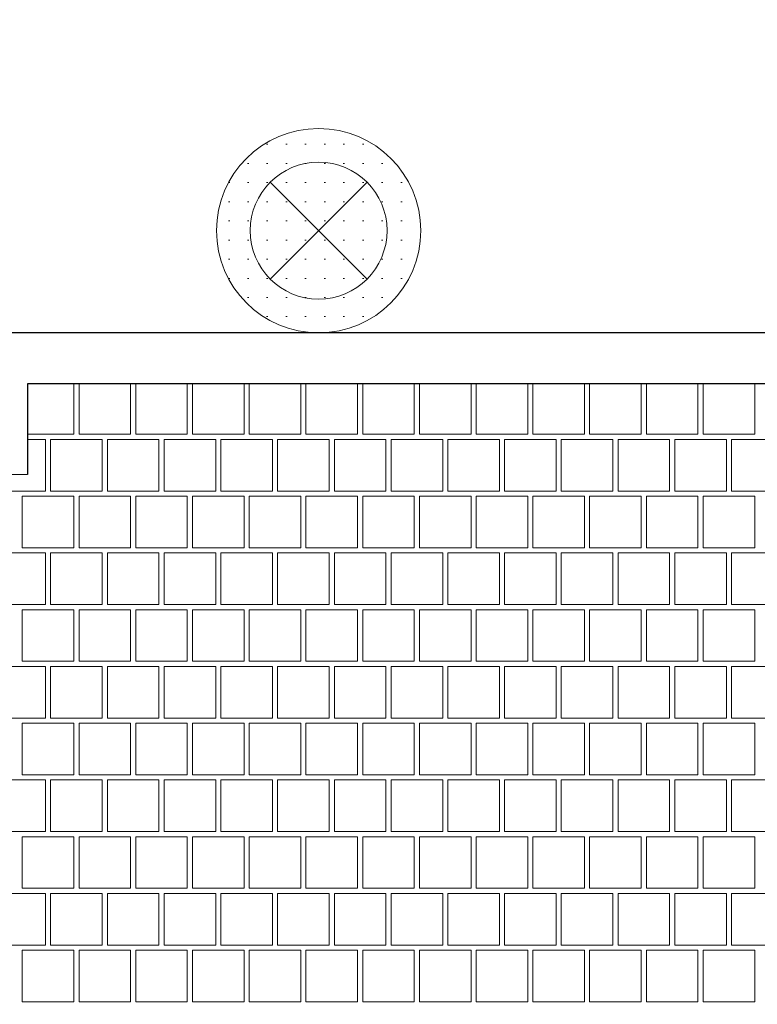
# Model space of a CAD drawing. Header units: millimetres. Extents: x -126271 to -88962, y -179170 to 5194.
# Tile 63 of 66: x -123935 to -122491, y -90371 to -88444. Entities that reach past the tile are written whole.
import ezdxf

# ---------------------------------------------------------------- set-up
doc = ezdxf.new("R2010")
doc.units = ezdxf.units.MM
doc.header["$MEASUREMENT"] = 0
doc.layers.add('Nowe_2D - Rysunki i Obrazki_Nr_pióra__105', color=7, linetype='Continuous', lineweight=13, true_color=0xcccccc)
doc.layers.add('Nowe_2D - Rysunki i Obrazki_Nr_pióra__61', color=7, linetype='Continuous', lineweight=18, true_color=0x6a6a6a)
doc.layers.add('Nowe_2D - Rysunki i Obrazki_Nr_pióra__22', color=8, linetype='Continuous', lineweight=25)
doc.layers.add('Nowe_Wnętrze - Umeblowanie_Nr_pióra__2', color=8, linetype='Continuous', lineweight=15)
doc.layers.add('Nowe_Wnętrze - Umeblowanie', color=7, linetype='Continuous')

# ---------------------------------------------------------------- blocks, each defined once
blk = doc.blocks.new('*X78')
at = {"layer": 'Nowe_2D - Rysunki i Obrazki_Nr_pióra__105', "color": 254, "linetype": 'Continuous', "lineweight": 13, "true_color": 0xcccccc}
for p, q in [((-123828.8, -89255.3), (-123828.8, -89156.6)), ((-123818.7, -89255.3), (-123818.7, -89156.6)), ((-123717.7, -89255.3), (-123717.7, -89156.6)), ((-123707.6, -89156.6), (-123707.6, -89255.3)), ((-123606.6, -89255.3), (-123606.6, -89156.6)), ((-123596.5, -89255.3), (-123596.5, -89156.6)), ((-123495.5, -89255.3), (-123495.5, -89156.6)), ((-123485.4, -89156.6), (-123485.4, -89255.3)), ((-123384.4, -89255.3), (-123384.4, -89156.6)), ((-123374.3, -89255.3), (-123374.3, -89156.6)), ((-123273.3, -89255.3), (-123273.3, -89156.6)), ((-123263.2, -89156.6), (-123263.2, -89255.3)), ((-123162.2, -89255.3), (-123162.2, -89156.6)), ((-123152.1, -89255.3), (-123152.1, -89156.6)), ((-123051.1, -89255.3), (-123051.1, -89156.6)), ((-123041, -89156.6), (-123041, -89255.3)), ((-122940, -89255.3), (-122940, -89156.6)), ((-122929.9, -89255.3), (-122929.9, -89156.6)), ((-122828.9, -89255.3), (-122828.9, -89156.6)), ((-122818.8, -89156.6), (-122818.8, -89255.3)), ((-122717.8, -89255.3), (-122717.8, -89156.6)), ((-122707.7, -89255.3), (-122707.7, -89156.6)), ((-122606.7, -89255.3), (-122606.7, -89156.6)), ((-122596.6, -89156.6), (-122596.6, -89255.3)), ((-122495.6, -89255.3), (-122495.6, -89156.6)), ((-123919.5, -89255.3), (-123828.8, -89255.3)), ((-123884.3, -89265.4), (-123919.5, -89265.4)), ((-123884.3, -89366.4), (-123884.3, -89265.4)), ((-123773.2, -89265.4), (-123874.2, -89265.4)), ((-123874.2, -89265.4), (-123874.2, -89366.4)), ((-123768.2, -89255.3), (-123818.7, -89255.3)), ((-123773.2, -89366.4), (-123773.2, -89265.4)), ((-123768.2, -89255.3), (-123717.7, -89255.3)), ((-123662.1, -89265.4), (-123763.1, -89265.4)), ((-123763.1, -89265.4), (-123763.1, -89366.4)), ((-123707.6, -89255.3), (-123606.6, -89255.3)), ((-123662.1, -89366.4), (-123662.1, -89265.4)), ((-123551, -89265.4), (-123652, -89265.4)), ((-123652, -89265.4), (-123652, -89366.4)), ((-123546, -89255.3), (-123596.5, -89255.3)), ((-123551, -89366.4), (-123551, -89265.4)), ((-123546, -89255.3), (-123495.5, -89255.3)), ((-123439.9, -89265.4), (-123540.9, -89265.4)), ((-123540.9, -89265.4), (-123540.9, -89366.4)), ((-123485.4, -89255.3), (-123384.4, -89255.3)), ((-123439.9, -89366.4), (-123439.9, -89265.4)), ((-123328.8, -89265.4), (-123429.8, -89265.4)), ((-123429.8, -89265.4), (-123429.8, -89366.4)), ((-123323.8, -89255.3), (-123374.3, -89255.3)), ((-123328.8, -89366.4), (-123328.8, -89265.4)), ((-123323.8, -89255.3), (-123273.3, -89255.3)), ((-123217.7, -89265.4), (-123318.7, -89265.4)), ((-123318.7, -89265.4), (-123318.7, -89366.4)), ((-123263.2, -89255.3), (-123162.2, -89255.3)), ((-123217.7, -89366.4), (-123217.7, -89265.4)), ((-123106.6, -89265.4), (-123207.6, -89265.4)), ((-123207.6, -89265.4), (-123207.6, -89366.4)), ((-123101.6, -89255.3), (-123152.1, -89255.3)), ((-123106.6, -89366.4), (-123106.6, -89265.4)), ((-123101.6, -89255.3), (-123051.1, -89255.3)), ((-122995.5, -89265.4), (-123096.5, -89265.4)), ((-123096.5, -89265.4), (-123096.5, -89366.4)), ((-123041, -89255.3), (-122940, -89255.3)), ((-122995.5, -89366.4), (-122995.5, -89265.4)), ((-122884.4, -89265.4), (-122985.4, -89265.4)), ((-122985.4, -89265.4), (-122985.4, -89366.4)), ((-122879.4, -89255.3), (-122929.9, -89255.3)), ((-122884.4, -89366.4), (-122884.4, -89265.4)), ((-122879.4, -89255.3), (-122828.9, -89255.3)), ((-122773.3, -89265.4), (-122874.3, -89265.4)), ((-122874.3, -89265.4), (-122874.3, -89366.4)), ((-122818.8, -89255.3), (-122717.8, -89255.3)), ((-122773.3, -89366.4), (-122773.3, -89265.4)), ((-122662.2, -89265.4), (-122763.2, -89265.4)), ((-122763.2, -89265.4), (-122763.2, -89366.4)), ((-122657.2, -89255.3), (-122707.7, -89255.3)), ((-122662.2, -89366.4), (-122662.2, -89265.4)), ((-122657.2, -89255.3), (-122606.7, -89255.3)), ((-122551.1, -89265.4), (-122652.1, -89265.4)), ((-122652.1, -89265.4), (-122652.1, -89366.4)), ((-122596.6, -89255.3), (-122495.6, -89255.3)), ((-122551.1, -89366.4), (-122551.1, -89265.4)), ((-122440, -89265.4), (-122541, -89265.4)), ((-122541, -89265.4), (-122541, -89366.4)), ((-123985.3, -89366.4), (-123884.3, -89366.4)), ((-123874.2, -89366.4), (-123773.2, -89366.4)), ((-123763.1, -89366.4), (-123662.1, -89366.4)), ((-123652, -89366.4), (-123551, -89366.4)), ((-123540.9, -89366.4), (-123439.9, -89366.4)), ((-123429.8, -89366.4), (-123328.8, -89366.4)), ((-123318.7, -89366.4), (-123217.7, -89366.4)), ((-123207.6, -89366.4), (-123106.6, -89366.4)), ((-123096.5, -89366.4), (-122995.5, -89366.4)), ((-122985.4, -89366.4), (-122884.4, -89366.4)), ((-122874.3, -89366.4), (-122773.3, -89366.4)), ((-122763.2, -89366.4), (-122662.2, -89366.4)), ((-122652.1, -89366.4), (-122551.1, -89366.4)), ((-122541, -89366.4), (-122440, -89366.4)), ((-123828.8, -89376.5), (-123929.8, -89376.5)), ((-123929.8, -89376.5), (-123929.8, -89477.5)), ((-123828.8, -89477.5), (-123828.8, -89376.5)), ((-123818.7, -89477.5), (-123818.7, -89376.5)), ((-123818.7, -89376.5), (-123768.2, -89376.5)), ((-123717.7, -89376.5), (-123768.2, -89376.5)), ((-123717.7, -89477.5), (-123717.7, -89376.5)), ((-123606.6, -89376.5), (-123707.6, -89376.5)), ((-123707.6, -89376.5), (-123707.6, -89477.5)), ((-123606.6, -89477.5), (-123606.6, -89376.5)), ((-123596.5, -89477.5), (-123596.5, -89376.5)), ((-123596.5, -89376.5), (-123546, -89376.5)), ((-123495.5, -89376.5), (-123546, -89376.5)), ((-123495.5, -89477.5), (-123495.5, -89376.5)), ((-123384.4, -89376.5), (-123485.4, -89376.5)), ((-123485.4, -89376.5), (-123485.4, -89477.5)), ((-123384.4, -89477.5), (-123384.4, -89376.5)), ((-123374.3, -89477.5), (-123374.3, -89376.5)), ((-123374.3, -89376.5), (-123323.8, -89376.5)), ((-123273.3, -89376.5), (-123323.8, -89376.5)), ((-123273.3, -89477.5), (-123273.3, -89376.5)), ((-123162.2, -89376.5), (-123263.2, -89376.5)), ((-123263.2, -89376.5), (-123263.2, -89477.5)), ((-123162.2, -89477.5), (-123162.2, -89376.5)), ((-123152.1, -89477.5), (-123152.1, -89376.5)), ((-123152.1, -89376.5), (-123101.6, -89376.5)), ((-123051.1, -89376.5), (-123101.6, -89376.5)), ((-123051.1, -89477.5), (-123051.1, -89376.5)), ((-122940, -89376.5), (-123041, -89376.5)), ((-123041, -89376.5), (-123041, -89477.5)), ((-122940, -89477.5), (-122940, -89376.5)), ((-122929.9, -89477.5), (-122929.9, -89376.5)), ((-122929.9, -89376.5), (-122879.4, -89376.5)), ((-122828.9, -89376.5), (-122879.4, -89376.5)), ((-122828.9, -89477.5), (-122828.9, -89376.5)), ((-122717.8, -89376.5), (-122818.8, -89376.5)), ((-122818.8, -89376.5), (-122818.8, -89477.5)), ((-122717.8, -89477.5), (-122717.8, -89376.5)), ((-122707.7, -89477.5), (-122707.7, -89376.5)), ((-122707.7, -89376.5), (-122657.2, -89376.5)), ((-122606.7, -89376.5), (-122657.2, -89376.5)), ((-122606.7, -89477.5), (-122606.7, -89376.5)), ((-122495.6, -89376.5), (-122596.6, -89376.5)), ((-122596.6, -89376.5), (-122596.6, -89477.5)), ((-122495.6, -89477.5), (-122495.6, -89376.5)), ((-123929.8, -89477.5), (-123828.8, -89477.5)), ((-123768.2, -89477.5), (-123818.7, -89477.5)), ((-123768.2, -89477.5), (-123717.7, -89477.5)), ((-123707.6, -89477.5), (-123606.6, -89477.5)), ((-123546, -89477.5), (-123596.5, -89477.5)), ((-123546, -89477.5), (-123495.5, -89477.5)), ((-123485.4, -89477.5), (-123384.4, -89477.5)), ((-123323.8, -89477.5), (-123374.3, -89477.5)), ((-123323.8, -89477.5), (-123273.3, -89477.5)), ((-123263.2, -89477.5), (-123162.2, -89477.5)), ((-123101.6, -89477.5), (-123152.1, -89477.5)), ((-123101.6, -89477.5), (-123051.1, -89477.5)), ((-123041, -89477.5), (-122940, -89477.5)), ((-122879.4, -89477.5), (-122929.9, -89477.5)), ((-122879.4, -89477.5), (-122828.9, -89477.5)), ((-122818.8, -89477.5), (-122717.8, -89477.5)), ((-122657.2, -89477.5), (-122707.7, -89477.5)), ((-122657.2, -89477.5), (-122606.7, -89477.5)), ((-122596.6, -89477.5), (-122495.6, -89477.5)), ((-123884.3, -89487.6), (-123985.3, -89487.6)), ((-123884.3, -89588.6), (-123884.3, -89487.6)), ((-123773.2, -89487.6), (-123874.2, -89487.6)), ((-123874.2, -89487.6), (-123874.2, -89588.6)), ((-123773.2, -89588.6), (-123773.2, -89487.6)), ((-123662.1, -89487.6), (-123763.1, -89487.6)), ((-123763.1, -89487.6), (-123763.1, -89588.6)), ((-123662.1, -89588.6), (-123662.1, -89487.6)), ((-123551, -89487.6), (-123652, -89487.6)), ((-123652, -89487.6), (-123652, -89588.6)), ((-123551, -89588.6), (-123551, -89487.6)), ((-123439.9, -89487.6), (-123540.9, -89487.6)), ((-123540.9, -89487.6), (-123540.9, -89588.6)), ((-123439.9, -89588.6), (-123439.9, -89487.6)), ((-123328.8, -89487.6), (-123429.8, -89487.6)), ((-123429.8, -89487.6), (-123429.8, -89588.6)), ((-123328.8, -89588.6), (-123328.8, -89487.6)), ((-123217.7, -89487.6), (-123318.7, -89487.6)), ((-123318.7, -89487.6), (-123318.7, -89588.6)), ((-123217.7, -89588.6), (-123217.7, -89487.6)), ((-123106.6, -89487.6), (-123207.6, -89487.6)), ((-123207.6, -89487.6), (-123207.6, -89588.6)), ((-123106.6, -89588.6), (-123106.6, -89487.6)), ((-122995.5, -89487.6), (-123096.5, -89487.6)), ((-123096.5, -89487.6), (-123096.5, -89588.6)), ((-122995.5, -89588.6), (-122995.5, -89487.6)), ((-122884.4, -89487.6), (-122985.4, -89487.6)), ((-122985.4, -89487.6), (-122985.4, -89588.6)), ((-122884.4, -89588.6), (-122884.4, -89487.6)), ((-122773.3, -89487.6), (-122874.3, -89487.6)), ((-122874.3, -89487.6), (-122874.3, -89588.6)), ((-122773.3, -89588.6), (-122773.3, -89487.6)), ((-122662.2, -89487.6), (-122763.2, -89487.6)), ((-122763.2, -89487.6), (-122763.2, -89588.6)), ((-122662.2, -89588.6), (-122662.2, -89487.6)), ((-122551.1, -89487.6), (-122652.1, -89487.6)), ((-122652.1, -89487.6), (-122652.1, -89588.6)), ((-122551.1, -89588.6), (-122551.1, -89487.6)), ((-122440, -89487.6), (-122541, -89487.6)), ((-122541, -89487.6), (-122541, -89588.6)), ((-123985.3, -89588.6), (-123884.3, -89588.6)), ((-123828.8, -89598.7), (-123929.8, -89598.7)), ((-123929.8, -89598.7), (-123929.8, -89699.7)), ((-123874.2, -89588.6), (-123773.2, -89588.6)), ((-123828.8, -89699.7), (-123828.8, -89598.7)), ((-123818.7, -89699.7), (-123818.7, -89598.7)), ((-123818.7, -89598.7), (-123768.2, -89598.7)), ((-123717.7, -89598.7), (-123768.2, -89598.7)), ((-123763.1, -89588.6), (-123662.1, -89588.6)), ((-123717.7, -89699.7), (-123717.7, -89598.7)), ((-123606.6, -89598.7), (-123707.6, -89598.7)), ((-123707.6, -89598.7), (-123707.6, -89699.7)), ((-123652, -89588.6), (-123551, -89588.6)), ((-123606.6, -89699.7), (-123606.6, -89598.7)), ((-123596.5, -89699.7), (-123596.5, -89598.7)), ((-123596.5, -89598.7), (-123546, -89598.7)), ((-123495.5, -89598.7), (-123546, -89598.7)), ((-123540.9, -89588.6), (-123439.9, -89588.6)), ((-123495.5, -89699.7), (-123495.5, -89598.7)), ((-123384.4, -89598.7), (-123485.4, -89598.7)), ((-123485.4, -89598.7), (-123485.4, -89699.7)), ((-123429.8, -89588.6), (-123328.8, -89588.6)), ((-123384.4, -89699.7), (-123384.4, -89598.7)), ((-123374.3, -89699.7), (-123374.3, -89598.7)), ((-123374.3, -89598.7), (-123323.8, -89598.7)), ((-123273.3, -89598.7), (-123323.8, -89598.7)), ((-123318.7, -89588.6), (-123217.7, -89588.6)), ((-123273.3, -89699.7), (-123273.3, -89598.7)), ((-123162.2, -89598.7), (-123263.2, -89598.7)), ((-123263.2, -89598.7), (-123263.2, -89699.7)), ((-123207.6, -89588.6), (-123106.6, -89588.6)), ((-123162.2, -89699.7), (-123162.2, -89598.7)), ((-123152.1, -89699.7), (-123152.1, -89598.7)), ((-123152.1, -89598.7), (-123101.6, -89598.7)), ((-123051.1, -89598.7), (-123101.6, -89598.7)), ((-123096.5, -89588.6), (-122995.5, -89588.6)), ((-123051.1, -89699.7), (-123051.1, -89598.7)), ((-122940, -89598.7), (-123041, -89598.7)), ((-123041, -89598.7), (-123041, -89699.7)), ((-122985.4, -89588.6), (-122884.4, -89588.6)), ((-122940, -89699.7), (-122940, -89598.7)), ((-122929.9, -89699.7), (-122929.9, -89598.7)), ((-122929.9, -89598.7), (-122879.4, -89598.7)), ((-122828.9, -89598.7), (-122879.4, -89598.7)), ((-122874.3, -89588.6), (-122773.3, -89588.6)), ((-122828.9, -89699.7), (-122828.9, -89598.7)), ((-122717.8, -89598.7), (-122818.8, -89598.7)), ((-122818.8, -89598.7), (-122818.8, -89699.7)), ((-122763.2, -89588.6), (-122662.2, -89588.6)), ((-122717.8, -89699.7), (-122717.8, -89598.7)), ((-122707.7, -89699.7), (-122707.7, -89598.7)), ((-122707.7, -89598.7), (-122657.2, -89598.7)), ((-122606.7, -89598.7), (-122657.2, -89598.7)), ((-122652.1, -89588.6), (-122551.1, -89588.6)), ((-122606.7, -89699.7), (-122606.7, -89598.7)), ((-122495.6, -89598.7), (-122596.6, -89598.7)), ((-122596.6, -89598.7), (-122596.6, -89699.7)), ((-122541, -89588.6), (-122440, -89588.6)), ((-122495.6, -89699.7), (-122495.6, -89598.7)), ((-123884.3, -89709.8), (-123985.3, -89709.8)), ((-123929.8, -89699.7), (-123828.8, -89699.7)), ((-123884.3, -89810.8), (-123884.3, -89709.8)), ((-123773.2, -89709.8), (-123874.2, -89709.8)), ((-123874.2, -89709.8), (-123874.2, -89810.8)), ((-123768.2, -89699.7), (-123818.7, -89699.7)), ((-123773.2, -89810.8), (-123773.2, -89709.8)), ((-123768.2, -89699.7), (-123717.7, -89699.7)), ((-123662.1, -89709.8), (-123763.1, -89709.8)), ((-123763.1, -89709.8), (-123763.1, -89810.8)), ((-123707.6, -89699.7), (-123606.6, -89699.7)), ((-123662.1, -89810.8), (-123662.1, -89709.8)), ((-123551, -89709.8), (-123652, -89709.8)), ((-123652, -89709.8), (-123652, -89810.8)), ((-123546, -89699.7), (-123596.5, -89699.7)), ((-123551, -89810.8), (-123551, -89709.8)), ((-123546, -89699.7), (-123495.5, -89699.7)), ((-123439.9, -89709.8), (-123540.9, -89709.8)), ((-123540.9, -89709.8), (-123540.9, -89810.8)), ((-123485.4, -89699.7), (-123384.4, -89699.7)), ((-123439.9, -89810.8), (-123439.9, -89709.8)), ((-123328.8, -89709.8), (-123429.8, -89709.8)), ((-123429.8, -89709.8), (-123429.8, -89810.8)), ((-123323.8, -89699.7), (-123374.3, -89699.7)), ((-123328.8, -89810.8), (-123328.8, -89709.8)), ((-123323.8, -89699.7), (-123273.3, -89699.7)), ((-123217.7, -89709.8), (-123318.7, -89709.8)), ((-123318.7, -89709.8), (-123318.7, -89810.8)), ((-123263.2, -89699.7), (-123162.2, -89699.7)), ((-123217.7, -89810.8), (-123217.7, -89709.8)), ((-123106.6, -89709.8), (-123207.6, -89709.8)), ((-123207.6, -89709.8), (-123207.6, -89810.8)), ((-123101.6, -89699.7), (-123152.1, -89699.7)), ((-123106.6, -89810.8), (-123106.6, -89709.8)), ((-123101.6, -89699.7), (-123051.1, -89699.7)), ((-122995.5, -89709.8), (-123096.5, -89709.8)), ((-123096.5, -89709.8), (-123096.5, -89810.8)), ((-123041, -89699.7), (-122940, -89699.7)), ((-122995.5, -89810.8), (-122995.5, -89709.8)), ((-122884.4, -89709.8), (-122985.4, -89709.8)), ((-122985.4, -89709.8), (-122985.4, -89810.8)), ((-122879.4, -89699.7), (-122929.9, -89699.7)), ((-122884.4, -89810.8), (-122884.4, -89709.8)), ((-122879.4, -89699.7), (-122828.9, -89699.7)), ((-122773.3, -89709.8), (-122874.3, -89709.8)), ((-122874.3, -89709.8), (-122874.3, -89810.8)), ((-122818.8, -89699.7), (-122717.8, -89699.7)), ((-122773.3, -89810.8), (-122773.3, -89709.8)), ((-122662.2, -89709.8), (-122763.2, -89709.8)), ((-122763.2, -89709.8), (-122763.2, -89810.8)), ((-122657.2, -89699.7), (-122707.7, -89699.7)), ((-122662.2, -89810.8), (-122662.2, -89709.8)), ((-122657.2, -89699.7), (-122606.7, -89699.7)), ((-122551.1, -89709.8), (-122652.1, -89709.8)), ((-122652.1, -89709.8), (-122652.1, -89810.8)), ((-122596.6, -89699.7), (-122495.6, -89699.7)), ((-122551.1, -89810.8), (-122551.1, -89709.8)), ((-122440, -89709.8), (-122541, -89709.8)), ((-122541, -89709.8), (-122541, -89810.8)), ((-123985.3, -89810.8), (-123884.3, -89810.8)), ((-123874.2, -89810.8), (-123773.2, -89810.8)), ((-123763.1, -89810.8), (-123662.1, -89810.8)), ((-123652, -89810.8), (-123551, -89810.8)), ((-123540.9, -89810.8), (-123439.9, -89810.8)), ((-123429.8, -89810.8), (-123328.8, -89810.8)), ((-123318.7, -89810.8), (-123217.7, -89810.8)), ((-123207.6, -89810.8), (-123106.6, -89810.8)), ((-123096.5, -89810.8), (-122995.5, -89810.8)), ((-122985.4, -89810.8), (-122884.4, -89810.8)), ((-122874.3, -89810.8), (-122773.3, -89810.8)), ((-122763.2, -89810.8), (-122662.2, -89810.8)), ((-122652.1, -89810.8), (-122551.1, -89810.8)), ((-122541, -89810.8), (-122440, -89810.8)), ((-123828.8, -89820.9), (-123929.8, -89820.9)), ((-123929.8, -89820.9), (-123929.8, -89921.9)), ((-123828.8, -89921.9), (-123828.8, -89820.9)), ((-123818.7, -89921.9), (-123818.7, -89820.9)), ((-123818.7, -89820.9), (-123768.2, -89820.9)), ((-123717.7, -89820.9), (-123768.2, -89820.9)), ((-123717.7, -89921.9), (-123717.7, -89820.9)), ((-123606.6, -89820.9), (-123707.6, -89820.9)), ((-123707.6, -89820.9), (-123707.6, -89921.9)), ((-123606.6, -89921.9), (-123606.6, -89820.9)), ((-123596.5, -89921.9), (-123596.5, -89820.9)), ((-123596.5, -89820.9), (-123546, -89820.9)), ((-123495.5, -89820.9), (-123546, -89820.9)), ((-123495.5, -89921.9), (-123495.5, -89820.9)), ((-123384.4, -89820.9), (-123485.4, -89820.9)), ((-123485.4, -89820.9), (-123485.4, -89921.9)), ((-123384.4, -89921.9), (-123384.4, -89820.9)), ((-123374.3, -89921.9), (-123374.3, -89820.9)), ((-123374.3, -89820.9), (-123323.8, -89820.9)), ((-123273.3, -89820.9), (-123323.8, -89820.9)), ((-123273.3, -89921.9), (-123273.3, -89820.9)), ((-123162.2, -89820.9), (-123263.2, -89820.9)), ((-123263.2, -89820.9), (-123263.2, -89921.9)), ((-123162.2, -89921.9), (-123162.2, -89820.9)), ((-123152.1, -89921.9), (-123152.1, -89820.9)), ((-123152.1, -89820.9), (-123101.6, -89820.9)), ((-123051.1, -89820.9), (-123101.6, -89820.9)), ((-123051.1, -89921.9), (-123051.1, -89820.9)), ((-122940, -89820.9), (-123041, -89820.9)), ((-123041, -89820.9), (-123041, -89921.9)), ((-122940, -89921.9), (-122940, -89820.9)), ((-122929.9, -89921.9), (-122929.9, -89820.9)), ((-122929.9, -89820.9), (-122879.4, -89820.9)), ((-122828.9, -89820.9), (-122879.4, -89820.9)), ((-122828.9, -89921.9), (-122828.9, -89820.9)), ((-122717.8, -89820.9), (-122818.8, -89820.9)), ((-122818.8, -89820.9), (-122818.8, -89921.9)), ((-122717.8, -89921.9), (-122717.8, -89820.9)), ((-122707.7, -89921.9), (-122707.7, -89820.9)), ((-122707.7, -89820.9), (-122657.2, -89820.9)), ((-122606.7, -89820.9), (-122657.2, -89820.9)), ((-122606.7, -89921.9), (-122606.7, -89820.9)), ((-122495.6, -89820.9), (-122596.6, -89820.9)), ((-122596.6, -89820.9), (-122596.6, -89921.9)), ((-122495.6, -89921.9), (-122495.6, -89820.9)), ((-123929.8, -89921.9), (-123828.8, -89921.9)), ((-123768.2, -89921.9), (-123818.7, -89921.9)), ((-123768.2, -89921.9), (-123717.7, -89921.9)), ((-123707.6, -89921.9), (-123606.6, -89921.9)), ((-123546, -89921.9), (-123596.5, -89921.9)), ((-123546, -89921.9), (-123495.5, -89921.9)), ((-123485.4, -89921.9), (-123384.4, -89921.9)), ((-123323.8, -89921.9), (-123374.3, -89921.9)), ((-123323.8, -89921.9), (-123273.3, -89921.9)), ((-123263.2, -89921.9), (-123162.2, -89921.9)), ((-123101.6, -89921.9), (-123152.1, -89921.9)), ((-123101.6, -89921.9), (-123051.1, -89921.9)), ((-123041, -89921.9), (-122940, -89921.9)), ((-122879.4, -89921.9), (-122929.9, -89921.9)), ((-122879.4, -89921.9), (-122828.9, -89921.9)), ((-122818.8, -89921.9), (-122717.8, -89921.9)), ((-122657.2, -89921.9), (-122707.7, -89921.9)), ((-122657.2, -89921.9), (-122606.7, -89921.9)), ((-122596.6, -89921.9), (-122495.6, -89921.9)), ((-123884.3, -89932), (-123985.3, -89932)), ((-123884.3, -90033), (-123884.3, -89932)), ((-123773.2, -89932), (-123874.2, -89932)), ((-123874.2, -89932), (-123874.2, -90033)), ((-123773.2, -90033), (-123773.2, -89932)), ((-123662.1, -89932), (-123763.1, -89932)), ((-123763.1, -89932), (-123763.1, -90033)), ((-123662.1, -90033), (-123662.1, -89932)), ((-123551, -89932), (-123652, -89932)), ((-123652, -89932), (-123652, -90033)), ((-123551, -90033), (-123551, -89932)), ((-123439.9, -89932), (-123540.9, -89932)), ((-123540.9, -89932), (-123540.9, -90033)), ((-123439.9, -90033), (-123439.9, -89932)), ((-123328.8, -89932), (-123429.8, -89932)), ((-123429.8, -89932), (-123429.8, -90033)), ((-123328.8, -90033), (-123328.8, -89932)), ((-123217.7, -89932), (-123318.7, -89932)), ((-123318.7, -89932), (-123318.7, -90033)), ((-123217.7, -90033), (-123217.7, -89932)), ((-123106.6, -89932), (-123207.6, -89932)), ((-123207.6, -89932), (-123207.6, -90033)), ((-123106.6, -90033), (-123106.6, -89932)), ((-122995.5, -89932), (-123096.5, -89932)), ((-123096.5, -89932), (-123096.5, -90033)), ((-122995.5, -90033), (-122995.5, -89932)), ((-122884.4, -89932), (-122985.4, -89932)), ((-122985.4, -89932), (-122985.4, -90033)), ((-122884.4, -90033), (-122884.4, -89932)), ((-122773.3, -89932), (-122874.3, -89932)), ((-122874.3, -89932), (-122874.3, -90033)), ((-122773.3, -90033), (-122773.3, -89932)), ((-122662.2, -89932), (-122763.2, -89932)), ((-122763.2, -89932), (-122763.2, -90033)), ((-122662.2, -90033), (-122662.2, -89932)), ((-122551.1, -89932), (-122652.1, -89932)), ((-122652.1, -89932), (-122652.1, -90033)), ((-122551.1, -90033), (-122551.1, -89932)), ((-122440, -89932), (-122541, -89932)), ((-122541, -89932), (-122541, -90033)), ((-123985.3, -90033), (-123884.3, -90033)), ((-123828.8, -90043.1), (-123929.8, -90043.1)), ((-123929.8, -90043.1), (-123929.8, -90144.1)), ((-123874.2, -90033), (-123773.2, -90033)), ((-123828.8, -90144.1), (-123828.8, -90043.1)), ((-123818.7, -90144.1), (-123818.7, -90043.1)), ((-123818.7, -90043.1), (-123768.2, -90043.1)), ((-123717.7, -90043.1), (-123768.2, -90043.1)), ((-123763.1, -90033), (-123662.1, -90033)), ((-123717.7, -90144.1), (-123717.7, -90043.1)), ((-123606.6, -90043.1), (-123707.6, -90043.1)), ((-123707.6, -90043.1), (-123707.6, -90144.1)), ((-123652, -90033), (-123551, -90033)), ((-123606.6, -90144.1), (-123606.6, -90043.1)), ((-123596.5, -90144.1), (-123596.5, -90043.1)), ((-123596.5, -90043.1), (-123546, -90043.1)), ((-123495.5, -90043.1), (-123546, -90043.1)), ((-123540.9, -90033), (-123439.9, -90033)), ((-123495.5, -90144.1), (-123495.5, -90043.1)), ((-123384.4, -90043.1), (-123485.4, -90043.1)), ((-123485.4, -90043.1), (-123485.4, -90144.1)), ((-123429.8, -90033), (-123328.8, -90033)), ((-123384.4, -90144.1), (-123384.4, -90043.1)), ((-123374.3, -90144.1), (-123374.3, -90043.1)), ((-123374.3, -90043.1), (-123323.8, -90043.1)), ((-123273.3, -90043.1), (-123323.8, -90043.1)), ((-123318.7, -90033), (-123217.7, -90033)), ((-123273.3, -90144.1), (-123273.3, -90043.1)), ((-123162.2, -90043.1), (-123263.2, -90043.1)), ((-123263.2, -90043.1), (-123263.2, -90144.1)), ((-123207.6, -90033), (-123106.6, -90033)), ((-123162.2, -90144.1), (-123162.2, -90043.1)), ((-123152.1, -90144.1), (-123152.1, -90043.1)), ((-123152.1, -90043.1), (-123101.6, -90043.1)), ((-123051.1, -90043.1), (-123101.6, -90043.1)), ((-123096.5, -90033), (-122995.5, -90033)), ((-123051.1, -90144.1), (-123051.1, -90043.1)), ((-122940, -90043.1), (-123041, -90043.1)), ((-123041, -90043.1), (-123041, -90144.1)), ((-122985.4, -90033), (-122884.4, -90033)), ((-122940, -90144.1), (-122940, -90043.1)), ((-122929.9, -90144.1), (-122929.9, -90043.1)), ((-122929.9, -90043.1), (-122879.4, -90043.1)), ((-122828.9, -90043.1), (-122879.4, -90043.1)), ((-122874.3, -90033), (-122773.3, -90033)), ((-122828.9, -90144.1), (-122828.9, -90043.1)), ((-122717.8, -90043.1), (-122818.8, -90043.1)), ((-122818.8, -90043.1), (-122818.8, -90144.1)), ((-122763.2, -90033), (-122662.2, -90033)), ((-122717.8, -90144.1), (-122717.8, -90043.1)), ((-122707.7, -90144.1), (-122707.7, -90043.1)), ((-122707.7, -90043.1), (-122657.2, -90043.1)), ((-122606.7, -90043.1), (-122657.2, -90043.1)), ((-122652.1, -90033), (-122551.1, -90033)), ((-122606.7, -90144.1), (-122606.7, -90043.1)), ((-122495.6, -90043.1), (-122596.6, -90043.1)), ((-122596.6, -90043.1), (-122596.6, -90144.1)), ((-122541, -90033), (-122440, -90033)), ((-122495.6, -90144.1), (-122495.6, -90043.1)), ((-123884.3, -90154.2), (-123985.3, -90154.2)), ((-123929.8, -90144.1), (-123828.8, -90144.1)), ((-123884.3, -90255.2), (-123884.3, -90154.2)), ((-123773.2, -90154.2), (-123874.2, -90154.2)), ((-123874.2, -90154.2), (-123874.2, -90255.2)), ((-123768.2, -90144.1), (-123818.7, -90144.1)), ((-123773.2, -90255.2), (-123773.2, -90154.2)), ((-123768.2, -90144.1), (-123717.7, -90144.1)), ((-123662.1, -90154.2), (-123763.1, -90154.2)), ((-123763.1, -90154.2), (-123763.1, -90255.2)), ((-123707.6, -90144.1), (-123606.6, -90144.1)), ((-123662.1, -90255.2), (-123662.1, -90154.2)), ((-123551, -90154.2), (-123652, -90154.2)), ((-123652, -90154.2), (-123652, -90255.2)), ((-123546, -90144.1), (-123596.5, -90144.1)), ((-123551, -90255.2), (-123551, -90154.2)), ((-123546, -90144.1), (-123495.5, -90144.1)), ((-123439.9, -90154.2), (-123540.9, -90154.2)), ((-123540.9, -90154.2), (-123540.9, -90255.2)), ((-123485.4, -90144.1), (-123384.4, -90144.1)), ((-123439.9, -90255.2), (-123439.9, -90154.2)), ((-123328.8, -90154.2), (-123429.8, -90154.2)), ((-123429.8, -90154.2), (-123429.8, -90255.2)), ((-123323.8, -90144.1), (-123374.3, -90144.1)), ((-123328.8, -90255.2), (-123328.8, -90154.2)), ((-123323.8, -90144.1), (-123273.3, -90144.1)), ((-123217.7, -90154.2), (-123318.7, -90154.2)), ((-123318.7, -90154.2), (-123318.7, -90255.2)), ((-123263.2, -90144.1), (-123162.2, -90144.1)), ((-123217.7, -90255.2), (-123217.7, -90154.2)), ((-123106.6, -90154.2), (-123207.6, -90154.2)), ((-123207.6, -90154.2), (-123207.6, -90255.2)), ((-123101.6, -90144.1), (-123152.1, -90144.1)), ((-123106.6, -90255.2), (-123106.6, -90154.2)), ((-123101.6, -90144.1), (-123051.1, -90144.1)), ((-122995.5, -90154.2), (-123096.5, -90154.2)), ((-123096.5, -90154.2), (-123096.5, -90255.2)), ((-123041, -90144.1), (-122940, -90144.1)), ((-122995.5, -90255.2), (-122995.5, -90154.2)), ((-122884.4, -90154.2), (-122985.4, -90154.2)), ((-122985.4, -90154.2), (-122985.4, -90255.2)), ((-122879.4, -90144.1), (-122929.9, -90144.1)), ((-122884.4, -90255.2), (-122884.4, -90154.2)), ((-122879.4, -90144.1), (-122828.9, -90144.1)), ((-122773.3, -90154.2), (-122874.3, -90154.2)), ((-122874.3, -90154.2), (-122874.3, -90255.2)), ((-122818.8, -90144.1), (-122717.8, -90144.1)), ((-122773.3, -90255.2), (-122773.3, -90154.2)), ((-122662.2, -90154.2), (-122763.2, -90154.2)), ((-122763.2, -90154.2), (-122763.2, -90255.2)), ((-122657.2, -90144.1), (-122707.7, -90144.1)), ((-122662.2, -90255.2), (-122662.2, -90154.2)), ((-122657.2, -90144.1), (-122606.7, -90144.1)), ((-122551.1, -90154.2), (-122652.1, -90154.2)), ((-122652.1, -90154.2), (-122652.1, -90255.2)), ((-122596.6, -90144.1), (-122495.6, -90144.1)), ((-122551.1, -90255.2), (-122551.1, -90154.2)), ((-122440, -90154.2), (-122541, -90154.2)), ((-122541, -90154.2), (-122541, -90255.2)), ((-123985.3, -90255.2), (-123884.3, -90255.2)), ((-123874.2, -90255.2), (-123773.2, -90255.2)), ((-123763.1, -90255.2), (-123662.1, -90255.2)), ((-123652, -90255.2), (-123551, -90255.2)), ((-123540.9, -90255.2), (-123439.9, -90255.2)), ((-123429.8, -90255.2), (-123328.8, -90255.2)), ((-123318.7, -90255.2), (-123217.7, -90255.2)), ((-123207.6, -90255.2), (-123106.6, -90255.2)), ((-123096.5, -90255.2), (-122995.5, -90255.2)), ((-122985.4, -90255.2), (-122884.4, -90255.2)), ((-122874.3, -90255.2), (-122773.3, -90255.2)), ((-122763.2, -90255.2), (-122662.2, -90255.2)), ((-122652.1, -90255.2), (-122551.1, -90255.2)), ((-122541, -90255.2), (-122440, -90255.2)), ((-123828.8, -90265.3), (-123929.8, -90265.3)), ((-123929.8, -90265.3), (-123929.8, -90366.3)), ((-123828.8, -90366.3), (-123828.8, -90265.3)), ((-123818.7, -90366.3), (-123818.7, -90265.3)), ((-123818.7, -90265.3), (-123768.2, -90265.3)), ((-123717.7, -90265.3), (-123768.2, -90265.3)), ((-123717.7, -90366.3), (-123717.7, -90265.3)), ((-123606.6, -90265.3), (-123707.6, -90265.3)), ((-123707.6, -90265.3), (-123707.6, -90366.3)), ((-123606.6, -90366.3), (-123606.6, -90265.3)), ((-123596.5, -90366.3), (-123596.5, -90265.3)), ((-123596.5, -90265.3), (-123546, -90265.3)), ((-123495.5, -90265.3), (-123546, -90265.3)), ((-123495.5, -90366.3), (-123495.5, -90265.3)), ((-123384.4, -90265.3), (-123485.4, -90265.3)), ((-123485.4, -90265.3), (-123485.4, -90366.3)), ((-123384.4, -90366.3), (-123384.4, -90265.3)), ((-123374.3, -90366.3), (-123374.3, -90265.3)), ((-123374.3, -90265.3), (-123323.8, -90265.3)), ((-123273.3, -90265.3), (-123323.8, -90265.3)), ((-123273.3, -90366.3), (-123273.3, -90265.3)), ((-123162.2, -90265.3), (-123263.2, -90265.3)), ((-123263.2, -90265.3), (-123263.2, -90366.3)), ((-123162.2, -90366.3), (-123162.2, -90265.3)), ((-123152.1, -90366.3), (-123152.1, -90265.3)), ((-123152.1, -90265.3), (-123101.6, -90265.3)), ((-123051.1, -90265.3), (-123101.6, -90265.3)), ((-123051.1, -90366.3), (-123051.1, -90265.3)), ((-122940, -90265.3), (-123041, -90265.3)), ((-123041, -90265.3), (-123041, -90366.3)), ((-122940, -90366.3), (-122940, -90265.3)), ((-122929.9, -90366.3), (-122929.9, -90265.3)), ((-122929.9, -90265.3), (-122879.4, -90265.3)), ((-122828.9, -90265.3), (-122879.4, -90265.3)), ((-122828.9, -90366.3), (-122828.9, -90265.3)), ((-122717.8, -90265.3), (-122818.8, -90265.3)), ((-122818.8, -90265.3), (-122818.8, -90366.3)), ((-122717.8, -90366.3), (-122717.8, -90265.3)), ((-122707.7, -90366.3), (-122707.7, -90265.3)), ((-122707.7, -90265.3), (-122657.2, -90265.3)), ((-122606.7, -90265.3), (-122657.2, -90265.3)), ((-122606.7, -90366.3), (-122606.7, -90265.3)), ((-122495.6, -90265.3), (-122596.6, -90265.3)), ((-122596.6, -90265.3), (-122596.6, -90366.3)), ((-122495.6, -90366.3), (-122495.6, -90265.3)), ((-123929.8, -90366.3), (-123828.8, -90366.3)), ((-123768.2, -90366.3), (-123818.7, -90366.3)), ((-123768.2, -90366.3), (-123717.7, -90366.3)), ((-123707.6, -90366.3), (-123606.6, -90366.3)), ((-123546, -90366.3), (-123596.5, -90366.3)), ((-123546, -90366.3), (-123495.5, -90366.3)), ((-123485.4, -90366.3), (-123384.4, -90366.3)), ((-123323.8, -90366.3), (-123374.3, -90366.3)), ((-123323.8, -90366.3), (-123273.3, -90366.3)), ((-123263.2, -90366.3), (-123162.2, -90366.3)), ((-123101.6, -90366.3), (-123152.1, -90366.3)), ((-123101.6, -90366.3), (-123051.1, -90366.3)), ((-123041, -90366.3), (-122940, -90366.3)), ((-122879.4, -90366.3), (-122929.9, -90366.3)), ((-122879.4, -90366.3), (-122828.9, -90366.3)), ((-122818.8, -90366.3), (-122717.8, -90366.3)), ((-122657.2, -90366.3), (-122707.7, -90366.3)), ((-122657.2, -90366.3), (-122606.7, -90366.3)), ((-122596.6, -90366.3), (-122495.6, -90366.3))]:
    blk.add_line(p, q, dxfattribs=at)
blk = doc.blocks.new('Wypełnienie_6_1', base_point=(0, 0))
at = {"layer": 'Nowe_2D - Rysunki i Obrazki_Nr_pióra__61', "color": 251, "linetype": 'Continuous', "lineweight": 18, "true_color": 0x6a6a6a, "flags": 128}
blk.add_lwpolyline([(-123919.5, -89334.3), (-123919.5, -89156.6), (-111869.6, -89156.6), (-111869.6, -88443.6), (-106115.7, -88443.6), (-106115.7, -89156.6), (-92839.5, -89156.6), (-92839.5, -102678.1), (-92839.5, -102776.9), (-92839.5, -105256.6), (-123919.5, -105256.6), (-123919.5, -90576.6), (-125357.6, -90576.6), (-125357.6, -89334.3)], close=True, dxfattribs=at)
at = {"layer": 'Nowe_2D - Rysunki i Obrazki_Nr_pióra__105', "color": 254, "linetype": 'Continuous', "lineweight": 13, "true_color": 0xcccccc}
blk.add_blockref('*X78', (0, 0), dxfattribs=at)
blk = doc.blocks.new('Przycisk z kontrolką 26')
at = {"layer": 'Nowe_Wnętrze - Umeblowanie_Nr_pióra__2', "linetype": 'Continuous', "lineweight": 15}
h = blk.add_hatch(dxfattribs=at)
h.set_pattern_fill('Gips_0001', color=8, style=0, pattern_type=2)
h.set_pattern_definition([(0, (0, 0), (0, 37.5), [0, -37.5])])
h.paths.add_polyline_path([(200, 0, 1), (-200, 0, 1)])
at = {"layer": 'Nowe_Wnętrze - Umeblowanie_Nr_pióra__2', "color": 8, "linetype": 'Continuous', "lineweight": 15}
for p, q in [((-94.8, -94.8), (94.8, 94.8)), ((94.8, -94.8), (-94.8, 94.8))]:
    blk.add_line(p, q, dxfattribs=at)
for radius in [200, 134]:
    blk.add_circle((0, 0), radius, dxfattribs=at)

msp = doc.modelspace()

# ---------------------------------------------------------------- linework, layer by layer
at = {"layer": 'Nowe_2D - Rysunki i Obrazki_Nr_pióra__22', "color": 8, "linetype": 'Continuous', "lineweight": 25, "flags": 128}
for points in [[(-111869.6, -89056.6), (-124019.5, -89056.6), (-124019.5, -89243.9)], [(-111869.6, -89156.6), (-123919.5, -89156.6), (-123919.5, -89334.3)]]:
    msp.add_lwpolyline(points, dxfattribs=at)

# ---------------------------------------------------------------- block references
at = {"layer": 'Nowe_2D - Rysunki i Obrazki_Nr_pióra__105', "color": 254, "linetype": 'Continuous', "lineweight": 13, "true_color": 0xcccccc}
msp.add_blockref('Wypełnienie_6_1', (0, 0), dxfattribs=at)
at = {"layer": 'Nowe_Wnętrze - Umeblowanie', "color": 8, "linetype": 'Continuous', "lineweight": 13, "zscale": 1000, "rotation": 270}
msp.add_blockref('Przycisk z kontrolką 26', (-123349.5, -88856.6), dxfattribs=at)

doc.saveas('drawing.dxf')
